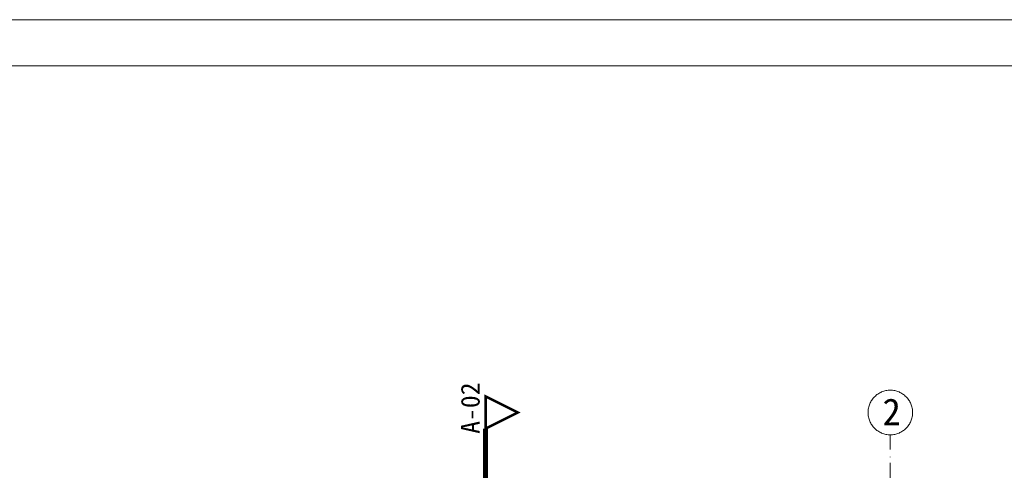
# Model space of a CAD drawing. Header units: millimetres. Extents: x -1373 to 28294, y -9636 to 187.
# Tile 79 of 133: x 4384 to 5559, y -3683 to -3146. Entities that reach past the tile are written whole.
import ezdxf

# ---------------------------------------------------------------- set-up
doc = ezdxf.new("R2010")
doc.units = ezdxf.units.MM
for name, pattern in [('DASHED', [0.75, 0.5, -0.25]), ('Kreski i kropki', [335.138881, 176.388884, -88.194442, 0, -70.555556]), ('Przerywana', [960, 480, -480])]:
    doc.linetypes.add(name, pattern=pattern)
doc.layers.add('_k_niewidoczna', color=72, linetype='Continuous', lineweight=9, plot=False)
doc.layers.add('_k_opis', color=7, linetype='Continuous', lineweight=13)
doc.layers.add('_k_osie', color=142, linetype='Kreski i kropki', lineweight=13)
doc.styles.add('GENERATED_STYLE_1', font='MS Gothic.ttf')
doc.styles.add('GENERATED_STYLE_2', font='MS Gothic.ttf')
doc.styles.add('Katarzyna', font='MS Gothic.ttf')

msp = doc.modelspace()

# ---------------------------------------------------------------- linework, layer by layer
at = {"layer": '_k_niewidoczna', "color": 161, "linetype": 'Przerywana', "ltscale": 0.05, "true_color": 0x40a5ff, "const_width": 3}
msp.add_lwpolyline([(4940.2, -3633.7), (4978.6, -3614.5), (4940.2, -3595.3), (4940.2, -3633.7)], dxfattribs=at)
at = {"layer": '_k_niewidoczna', "color": 161, "linetype": 'DASHED', "ltscale": 50, "true_color": 0x40a5ff, "const_width": 6}
msp.add_lwpolyline([(4940.2, -5577.5), (4940.2, -3633.7)], dxfattribs=at)
at = {"layer": '_k_opis'}
for points in [[(3312.2, -3145.9), (7512.2, -3145.9), (7512.2, -6115.9), (3312.2, -6115.9)], [(3502.2, -3200.9), (7457.2, -3200.9), (7457.2, -6060.9), (3502.2, -6060.9)]]:
    msp.add_lwpolyline(points, close=True, dxfattribs=at)
at = {"layer": '_k_osie', "ltscale": 0.1}
msp.add_lwpolyline([(5423.2, -3641.1), (5423.2, -5570.1)], dxfattribs=at)
at = {"layer": '_k_osie'}
msp.add_circle((5423.2, -3614.5), 26.6, dxfattribs=at)

# ---------------------------------------------------------------- texts
at = {"layer": '_k_niewidoczna', "color": 161, "true_color": 0x40a5ff, "insert": (4910.6, -3639.9), "char_height": 22.5, "attachment_point": 1, "rotation": 90, "style": 'GENERATED_STYLE_1'}
msp.add_mtext('\\A1;A-02', dxfattribs=at)
at = {"layer": '_k_opis', "ltscale": 5, "insert": (1853, -3206.5), "char_height": 8, "attachment_point": 1, "style": 'Katarzyna'}
msp.add_mtext_dynamic_manual_height_columns('\\pi785.94;{\\fMS Gothic|b1|i0|c238|p49;\\H4x;PRZEKRÓJ A-01\\P\\pi934.84;\\H0.54687x;SKALA 1:50}', width=1047.438, gutter_width=25, heights=[0], dxfattribs=at)
at = {"layer": '_k_osie', "insert": (5424.8, -3629.7), "char_height": 32, "attachment_point": 8, "style": 'GENERATED_STYLE_2'}
msp.add_mtext('2', dxfattribs=at)

doc.saveas('drawing.dxf')
